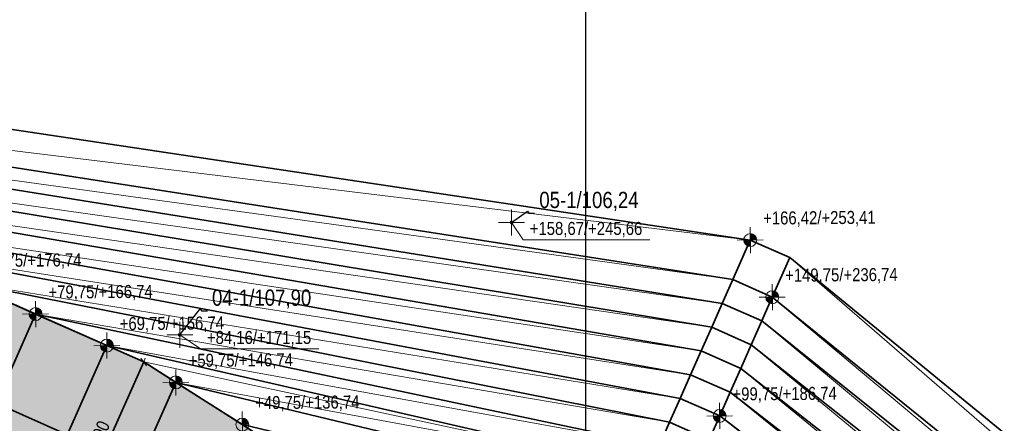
# Model space of a CAD drawing. Header units: metres. Extents: x -1307 to 1311, y -1238 to 1176.
# Tile 6 of 9: x -432 to 326, y 188 to 499. Entities that reach past the tile are written whole.
import ezdxf
from ezdxf.xclip import XClip

# ---------------------------------------------------------------- set-up
doc = ezdxf.new("R2010")
doc.units = ezdxf.units.M
doc.header["$MEASUREMENT"] = 0
doc.header["$XCLIPFRAME"] = 0
doc.linetypes.add('Wipeout_Contour', pattern=[1, 0, -1])
for name, color, linetype in [('701-L Mapa 1km', 7, 'Continuous'), ('716-L Wymiary opisy dla 1 km', 7, 'Continuous'), ('Zrzut ekranu 2023-11-15 13.18.52_2_701-L Mapa 1km', 7, 'Continuous')]:
    doc.layers.add(name, color=color, linetype=linetype)
for name, color, linetype, lineweight in [('703-L Płaszczyzny podejścia 2D3', 152, 'Continuous', 30), ('703-L Płaszczyzny podejścia 2D38', 171, 'Continuous', 35), ('704-L Płaszczyzny podejścia 3D38', 171, 'Continuous', 35), ('704-L Płaszczyzny podejścia 3D93', 254, 'Continuous', 13), ('707-L Rzędne wysokościowe1', 7, 'Continuous', 13), ('707-L Rzędne wysokościowe25', 5, 'Continuous', 13), ('708-L Opisy_ numeracja obiektów dla 1km85', 1, 'Continuous', 25), ('716-L Wymiary opisy dla 1 km1', 7, 'Continuous', 13), ('716-L Wymiary opisy dla 1 km251', 4, 'Continuous', 13), ('723-L Obiekty_Latarnie_ słupy_ anteny dla 1km1', 7, 'Continuous', 13), ('Zrzut ekranu 2023-11-15 13.18.52_2_01', 7, 'Continuous', 13), ('Zrzut ekranu 2023-11-15 13.19.05_3_01', 7, 'Continuous', 13)]:
    doc.layers.add(name, color=color, linetype=linetype, lineweight=lineweight)
doc.styles.add('STYL_AUTOMATYCZNY_2', font='ARIALN.TTF')
doc.dimstyles.new('STYL_AUTOMATYCZNY__1', dxfattribs={"dimtxt": 10, "dimasz": 4.75, "dimexe": 0.18, "dimexo": 0.3, "dimgap": 0, "dimtad": 1, "dimdec": 3, "dimzin": 0, "dimdsep": 46, "dimtxsty": 'STYL_AUTOMATYCZNY_2', "dimblk": 'ARROWHEAD_2', "dimblk1": 'ARROWHEAD_2', "dimblk2": 'ARROWHEAD_2', "dimcen": 0.09, "dimclrd": 7, "dimclre": 7, "dimclrt": 7, "dimadec": 0, "dimazin": 0, "dimtfac": 1, "dimtdec": 4, "dimtmove": 0, "dimatfit": 3, "dimfxl": 1, "dimtolj": 1, "dimtzin": 0, "dimarcsym": 0})
doc.dimstyles.new('STYL_AUTOMATYCZNY__2', dxfattribs={"dimtxt": 0.18, "dimasz": 4.56, "dimexe": 0.18, "dimexo": 0.0625, "dimgap": 0, "dimtad": 0, "dimtih": 1, "dimtoh": 1, "dimdec": 4, "dimzin": 0, "dimdsep": 46, "dimcen": 0.09, "dimadec": 0, "dimazin": 0, "dimtfac": 1, "dimtdec": 4, "dimtmove": 0, "dimatfit": 3, "dimldrblk": 'ARROWHEAD_7', "dimfxl": 1, "dimtolj": 1, "dimtzin": 0, "dimarcsym": 0})
picture_1 = doc.add_image_def('image1.png', size_in_pixel=(3440, 1440))
picture_2 = doc.add_image_def('image2.png', size_in_pixel=(3440, 1440))

# ---------------------------------------------------------------- blocks, each defined once
blk = doc.blocks.new('Rysunek_1_2', base_point=(-2810.53, -749.43))
at = {"color": 254, "linetype": 'Wipeout_Contour', "lineweight": 0, "ltscale": 6143.210791}
blk.add_wipeout([(-1307.19, -88.4), (1310.77, -88.4), (1310.77, 1175.97), (-1307.19, 1175.97)], dxfattribs=at).dxf.layer = 'Zrzut ekranu 2023-11-15 13.18.52_2_701-L Mapa 1km'
at = {"layer": 'Zrzut ekranu 2023-11-15 13.18.52_2_01', "color": 7, "lineweight": 13}
image = blk.add_image(picture_1, insert=(-2810.53, -749.43), size_in_units=(5387.65, 2255.29), dxfattribs=at)
image.set_boundary_path([(-0.5, -0.5), (3439.5, 1439.5)])
blk = doc.blocks.new('Rysunek_2_3', base_point=(-2855.88, -1975.55))
at = {"layer": 'Zrzut ekranu 2023-11-15 13.19.05_3_01', "color": 7, "lineweight": 13}
image = blk.add_image(picture_2, insert=(-2855.88, -1975.55), size_in_units=(5387.65, 2255.29), dxfattribs=at)
image.set_boundary_path([(-0.5, -0.5), (3439.5, 1439.5)])
blk = doc.blocks.new('*D3')
at = {"layer": '716-L Wymiary opisy dla 1 km1', "color": 7, "linetype": 'Continuous', "lineweight": 13}
for p, q in [((-397.57, 98.17), (-336.8, 235.31)), ((-332.52, 233.41), (-341.09, 237.2)), ((-334.68, 232.39), (-338.93, 238.22)), ((-336.8, 235.31), (-335.57, 238.1)), ((-393.29, 96.27), (-401.86, 100.07)), ((-399.7, 101.08), (-395.45, 95.25)), ((-398.81, 95.37), (-397.57, 98.17))]:
    blk.add_line(p, q, dxfattribs=at)
at = {"layer": '716-L Wymiary opisy dla 1 km1', "color": 7, "lineweight": 13, "insert": (-377.49, 148.42), "char_height": 10, "attachment_point": 7, "rotation": 66.10081, "style": 'STYL_AUTOMATYCZNY_2'}
blk.add_mtext('\\A1;{\\pql;\\fArial Narrow|b0|i0|c238|p0;\\W1.000000;150,000}', dxfattribs=at)
blk = doc.blocks.new('ARROWHEAD_2')
at = {"color": 0, "linetype": 'Continuous', "lineweight": 0}
for p, q in [((0, 0), (-1, 0)), ((-0.38, -0.66), (0.38, 0.66))]:
    blk.add_line(p, q, dxfattribs=at)
blk = doc.blocks.new('ARROWHEAD_7')
at = {"color": 0, "linetype": 'Continuous', "lineweight": 0}
for p, q in [((0, 0), (-1, 0)), ((-0.25, 0), (0.25, 0)), ((0, -0.25), (0, 0.25))]:
    blk.add_line(p, q, dxfattribs=at)
blk.add_circle((0, 0), 0.25, dxfattribs=at)

msp = doc.modelspace()

# ---------------------------------------------------------------- block references
at = {"layer": '701-L Mapa 1km', "color": 152, "linetype": 'Continuous', "lineweight": 30}
ref = msp.add_blockref('Rysunek_1_2', (-2810.5258, -749.4348), dxfattribs=at)
XClip(ref).set_block_clipping_path([(-1307.1891663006, -88.3968809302), (1310.770785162, 1175.9748227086)])

# ---------------------------------------------------------------- next in the draw order: hatches: boundary and pattern name
at = {"layer": '707-L Rzędne wysokościowe25', "linetype": 'Continuous', "lineweight": 13}
for points in [[(130.2474, 329.1165), (135.2473, 329.1514), (134.8533, 331.0621), (133.7581, 332.6766), (132.1284, 333.7491), (130.2124, 334.1163)], [(130.2474, 329.1165), (125.2475, 329.0815), (125.6415, 327.1708), (126.7367, 325.5563), (128.3663, 324.4838), (130.2824, 324.1166)], [(147.1879, 285.1503), (152.1878, 285.1853), (151.7938, 287.096), (150.6987, 288.7105), (149.069, 289.783), (147.153, 290.1502)], [(147.1879, 285.1503), (142.1881, 285.1154), (142.582, 283.2047), (143.6772, 281.5902), (145.3069, 280.5177), (147.2229, 280.1505)], [(-420.0009, 272.172), (-415.001, 272.207), (-415.395, 274.1177), (-416.4902, 275.7322), (-418.1198, 276.8047), (-420.0359, 277.1719)], [(-420.0009, 272.172), (-425.0008, 272.1371), (-424.6068, 270.2264), (-423.5116, 268.6119), (-421.882, 267.5394), (-419.9659, 267.1722)], [(-365.1453, 247.8643), (-360.1454, 247.8993), (-360.5394, 249.81), (-361.6346, 251.4245), (-363.2643, 252.497), (-365.1803, 252.8642)], [(-365.1453, 247.8643), (-370.1452, 247.8293), (-369.7512, 245.9186), (-368.656, 244.3041), (-367.0264, 243.2317), (-365.1103, 242.8644)], [(-312.052, 219.5796), (-307.0522, 219.6146), (-307.4462, 221.5253), (-308.5413, 223.1398), (-310.171, 224.2122), (-312.087, 224.5795)], [(-312.052, 219.5796), (-317.0519, 219.5446), (-316.6579, 217.6339), (-315.5628, 216.0194), (-313.9331, 214.9469), (-312.0171, 214.5797)], [(106.6751, 193.7244), (111.6749, 193.7594), (111.281, 195.6701), (110.1858, 197.2846), (108.5561, 198.357), (106.6401, 198.7243)], [(-260.8426, 187.0435), (-255.8427, 187.0785), (-256.2367, 188.9892), (-257.3319, 190.6037), (-258.9616, 191.6762), (-260.8776, 192.0434)], [(106.6751, 193.7244), (101.6752, 193.6894), (102.0692, 191.7787), (103.1644, 190.1642), (104.794, 189.0917), (106.71, 188.7245)]]:
    msp.add_hatch(color=5, dxfattribs=at).paths.add_polyline_path(points)
at = {"layer": '716-L Wymiary opisy dla 1 km251', "linetype": 'Continuous', "lineweight": 35}
msp.add_hatch(color=126, dxfattribs=at).paths.add_polyline_path([(-956.1852, 345.7), (-397.5726, 98.1664), (-18.2863, -6.0816), (-4.7955, 24.3632), (-336.8033, 235.3053), (-895.4159, 482.839)])

# ---------------------------------------------------------------- next in the draw order: linework, layer by layer
at = {"layer": '703-L Płaszczyzny podejścia 2D3', "color": 152, "linetype": 'Continuous', "lineweight": 30}
msp.add_line((3.6815, 2.3954), (3.6815, 1031.9544), dxfattribs=at)
at = {"layer": '703-L Płaszczyzny podejścia 2D38', "color": 171, "linetype": 'Continuous', "lineweight": 35}
for p, q in [((-895.4159, 482.839), (130.2474, 329.1165)), ((-336.8033, 235.3053), (-895.4159, 482.839)), ((116.7431, 298.6411), (-803.99, 442.3261)), ((-749.1344, 418.0184), (108.6405, 280.3559)), ((100.5379, 262.0707), (-694.2788, 393.7106)), ((-639.4232, 369.4029), (92.4354, 243.7856)), ((84.3328, 225.5004), (-584.5676, 345.0952)), ((-529.7121, 320.7875), (76.2302, 207.2152)), ((-474.8565, 296.4798), (68.1276, 188.93)), ((60.0251, 170.6448), (-420.0009, 272.172)), ((51.9225, 152.3596), (-365.1453, 247.8643)), ((-397.5726, 98.1664), (-336.8033, 235.3053)), ((-4.7955, 24.3632), (-336.8033, 235.3053)), ((-141.8022, 66.8625), (-449.2908, 203.1175))]:
    msp.add_line(p, q, dxfattribs=at)
at = {"layer": '704-L Płaszczyzny podejścia 3D38', "color": 171, "linetype": 'Continuous', "lineweight": 35, "flags": 128}
for points in [[(116.7431, 298.6411), (130.2474, 329.1165)], [(130.2474, 329.1165), (160.6922, 315.6257)], [(160.6922, 315.6257), (147.1879, 285.1503)], [(-474.8565, 296.4798), (-420.0009, 272.172)], [(108.6405, 280.3559), (116.7431, 298.6411)], [(116.7431, 298.6411), (147.1879, 285.1503)], [(147.1879, 285.1503), (116.7431, 298.6411)], [(147.1879, 285.1503), (139.0854, 266.8652)], [(100.5379, 262.0707), (108.6405, 280.3559)], [(108.6405, 280.3559), (139.0854, 266.8652)], [(139.0854, 266.8652), (108.6405, 280.3559)], [(-480.7702, 135.0331), (-420.0009, 272.172)], [(-420.0009, 272.172), (-480.7702, 135.0331)], [(-420.0009, 272.172), (-365.1453, 247.8643)], [(139.0854, 266.8652), (130.9828, 248.58)], [(92.4354, 243.7856), (100.5379, 262.0707)], [(100.5379, 262.0707), (130.9828, 248.58)], [(130.9828, 248.58), (100.5379, 262.0707)], [(-425.9146, 110.7254), (-365.1453, 247.8643)], [(-365.1453, 247.8643), (-425.9146, 110.7254)], [(-365.1453, 247.8643), (-336.8033, 235.3053), (-312.052, 219.5796)], [(84.3328, 225.5004), (92.4354, 243.7856)], [(92.4354, 243.7856), (122.8802, 230.2948)], [(122.8802, 230.2948), (92.4354, 243.7856)], [(130.9828, 248.58), (122.8802, 230.2948)], [(122.8802, 230.2948), (114.7776, 212.0096)], [(76.2302, 207.2152), (84.3328, 225.5004)], [(84.3328, 225.5004), (114.7776, 212.0096)], [(114.7776, 212.0096), (84.3328, 225.5004)], [(-369.2967, 90.3947), (-312.052, 219.5796)], [(-312.052, 219.5796), (-369.2967, 90.3947)], [(-312.052, 219.5796), (-260.8426, 187.0435)], [(35.7174, 115.7892), (-260.8426, 187.0435), (-312.052, 219.5796)], [(-312.052, 219.5796), (43.8199, 134.0744)], [(68.1276, 188.93), (76.2302, 207.2152)], [(76.2302, 207.2152), (106.6751, 193.7244)], [(106.6751, 193.7244), (76.2302, 207.2152)], [(114.7776, 212.0096), (106.6751, 193.7244)], [(106.6751, 193.7244), (98.5725, 175.4392)], [(60.0251, 170.6448), (68.1276, 188.93)], [(68.1276, 188.93), (98.5725, 175.4392)], [(98.5725, 175.4392), (68.1276, 188.93)]]:
    msp.add_lwpolyline(points, dxfattribs=at)
at = {"layer": '704-L Płaszczyzny podejścia 3D93', "color": 254, "linetype": 'Continuous', "lineweight": 13, "flags": 128}
for points in [[(130.2474, 329.1165), (-803.99, 442.3261), (-895.4159, 482.839)], [(-895.4159, 482.839), (130.2474, 329.1165)], [(116.7431, 298.6411), (-749.1344, 418.0184), (-803.99, 442.3261)], [(-803.99, 442.3261), (116.7431, 298.6411)], [(-803.99, 442.3261), (130.2474, 329.1165)], [(116.7431, 298.6411), (-803.99, 442.3261)], [(108.6405, 280.3559), (-694.2788, 393.7106), (-749.1344, 418.0184)], [(-749.1344, 418.0184), (108.6405, 280.3559)], [(-749.1344, 418.0184), (116.7431, 298.6411)], [(108.6405, 280.3559), (-749.1344, 418.0184)], [(100.5379, 262.0707), (-639.4232, 369.4029), (-694.2788, 393.7106)], [(-694.2788, 393.7106), (100.5379, 262.0707)], [(-694.2788, 393.7106), (108.6405, 280.3559)], [(100.5379, 262.0707), (-694.2788, 393.7106)], [(92.4354, 243.7856), (-584.5676, 345.0952), (-639.4232, 369.4029)], [(-639.4232, 369.4029), (92.4354, 243.7856)], [(-639.4232, 369.4029), (100.5379, 262.0707)], [(92.4354, 243.7856), (-639.4232, 369.4029)], [(84.3328, 225.5004), (-529.7121, 320.7875), (-584.5676, 345.0952)], [(-584.5676, 345.0952), (84.3328, 225.5004)], [(-584.5676, 345.0952), (92.4354, 243.7856)], [(84.3328, 225.5004), (-584.5676, 345.0952)], [(130.2474, 329.1165), (116.7431, 298.6411)], [(76.2302, 207.2152), (-474.8565, 296.4798), (-529.7121, 320.7875)], [(-529.7121, 320.7875), (76.2302, 207.2152)], [(-529.7121, 320.7875), (84.3328, 225.5004)], [(76.2302, 207.2152), (-529.7121, 320.7875)], [(147.1879, 285.1503), (160.6922, 315.6257)], [(68.1276, 188.93), (-420.0009, 272.172), (-474.8565, 296.4798)], [(-474.8565, 296.4798), (68.1276, 188.93)], [(-474.8565, 296.4798), (76.2302, 207.2152)], [(68.1276, 188.93), (-474.8565, 296.4798)], [(116.7431, 298.6411), (108.6405, 280.3559)], [(139.0854, 266.8652), (147.1879, 285.1503)], [(108.6405, 280.3559), (100.5379, 262.0707)], [(60.0251, 170.6448), (-365.1453, 247.8643), (-420.0009, 272.172)], [(-420.0009, 272.172), (60.0251, 170.6448)], [(-420.0009, 272.172), (68.1276, 188.93)], [(60.0251, 170.6448), (-420.0009, 272.172)], [(130.9828, 248.58), (139.0854, 266.8652)], [(100.5379, 262.0707), (92.4354, 243.7856)], [(51.9225, 152.3596), (-336.8033, 235.3053), (-365.1453, 247.8643)], [(-365.1453, 247.8643), (51.9225, 152.3596)], [(-365.1453, 247.8643), (60.0251, 170.6448)], [(51.9225, 152.3596), (-365.1453, 247.8643)], [(92.4354, 243.7856), (84.3328, 225.5004)], [(122.8802, 230.2948), (130.9828, 248.58)], [(51.9225, 152.3596), (-312.052, 219.5796), (-336.8033, 235.3053)], [(-336.8033, 235.3053), (51.9225, 152.3596)], [(114.7776, 212.0096), (122.8802, 230.2948)], [(84.3328, 225.5004), (76.2302, 207.2152)], [(-312.052, 219.5796), (51.9225, 152.3596)], [(43.8199, 134.0744), (-312.052, 219.5796)], [(76.2302, 207.2152), (68.1276, 188.93)], [(106.6751, 193.7244), (114.7776, 212.0096)], [(98.5725, 175.4392), (106.6751, 193.7244)], [(68.1276, 188.93), (60.0251, 170.6448)]]:
    msp.add_lwpolyline(points, dxfattribs=at)
at = {"layer": '707-L Rzędne wysokościowe25', "color": 5, "linetype": 'Continuous', "lineweight": 13}
for p, q in [((-53.5864, 332.6638), (-53.5864, 352.6638)), ((-63.5864, 342.6638), (-43.5864, 342.6638)), ((-53.5864, 342.6638), (-44.5402, 329.1852)), ((130.3173, 319.1167), (130.1774, 339.1162)), ((-44.5402, 329.1852), (53.0265, 329.1852)), ((120.2476, 329.0465), (140.2471, 329.1864)), ((147.2579, 275.1506), (147.118, 295.1501)), ((-419.9309, 262.1723), (-420.0709, 282.1718)), ((137.1882, 285.0804), (157.1877, 285.2203)), ((-430.0007, 272.1021), (-410.0011, 272.242)), ((-309.0833, 246.1309), (-309.0833, 266.1309)), ((-365.0754, 237.8646), (-365.2153, 257.8641)), ((-319.0833, 256.1309), (-299.0833, 256.1309)), ((-309.0833, 256.1309), (-293.0907, 245.3028)), ((-375.1451, 247.7944), (-355.1456, 247.9343)), ((-293.0907, 245.3028), (-201.9624, 245.3028)), ((-311.9821, 209.5798), (-312.122, 229.5793)), ((-322.0518, 219.5096), (-302.0523, 219.6495)), ((106.745, 183.7246), (106.6051, 203.7241)), ((-260.7727, 177.0438), (-260.9126, 197.0433)), ((96.6753, 193.6544), (116.6748, 193.7943))]:
    msp.add_line(p, q, dxfattribs=at)
for centre in [(130.2474, 329.1165), (147.1879, 285.1503), (-420.0009, 272.172), (-365.1453, 247.8643), (-312.052, 219.5796), (106.6751, 193.7244), (-260.8426, 187.0435)]:
    msp.add_circle(centre, 5, dxfattribs=at)
at = {"layer": '716-L Wymiary opisy dla 1 km1', "color": 7, "linetype": 'Continuous', "lineweight": 13, "flags": 128}
msp.add_lwpolyline([(-956.1852, 345.7), (-397.5726, 98.1664), (-18.2863, -6.0816), (-4.7955, 24.3632), (-336.8033, 235.3053), (-895.4159, 482.839)], close=True, dxfattribs=at)
at = {"layer": '723-L Obiekty_Latarnie_ słupy_ anteny dla 1km1', "color": 7, "linetype": 'Continuous', "lineweight": 13, "flags": 128}
for points in [[(-53.5864, 342.5931), (-53.5157, 342.6638), (-53.5864, 342.7345), (-53.6571, 342.6638)], [(-309.0833, 256.0602), (-309.0126, 256.1309), (-309.0833, 256.2016), (-309.154, 256.1309)]]:
    msp.add_lwpolyline(points, close=True, dxfattribs=at)

# ---------------------------------------------------------------- next in the draw order: block references
at = {"layer": '701-L Mapa 1km', "color": 152, "linetype": 'Continuous', "lineweight": 30}
ref = msp.add_blockref('Rysunek_2_3', (-2855.8846, -1975.5479), dxfattribs=at)
XClip(ref).set_block_clipping_path([(-1307.1891663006, -1238.1181608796), (1310.770785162, -88.3968809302)])

# ---------------------------------------------------------------- next in the draw order: texts
at = {"layer": '707-L Rzędne wysokościowe1', "color": 7, "lineweight": 13, "char_height": 10, "attachment_point": 7, "rotation": 0.4008094, "style": 'STYL_AUTOMATYCZNY_2'}
for s, insert in [('\\A1;{\\pql;\\fArial Narrow|b0|i0|c238|p0;\\W1.000000;+166,42/+253,41}', (140.1772, 339.1862)), ('\\A1;{\\pql;\\fArial Narrow|b0|i0|c238|p0;\\W1.000000;+99,75/+186,74}', (-519.7823, 330.8572)), ('\\A1;{\\pql;\\fArial Narrow|b0|i0|c238|p0;\\W1.000000;+89,75/+176,74}', (-464.9267, 306.5495)), ('\\A1;{\\pql;\\fArial Narrow|b0|i0|c238|p0;\\W1.000000;+149,75/+236,74}', (157.1177, 295.2201)), ('\\A1;{\\pql;\\fArial Narrow|b0|i0|c238|p0;\\W1.000000;+79,75/+166,74}', (-410.0711, 282.2418)), ('\\A1;{\\pql;\\fArial Narrow|b0|i0|c238|p0;\\W1.000000;+69,75/+156,74}', (-355.2155, 257.934)), ('\\A1;{\\pql;\\fArial Narrow|b0|i0|c238|p0;\\W1.000000;+59,75/+146,74}', (-302.1222, 229.6493)), ('\\A1;{\\pql;\\fArial Narrow|b0|i0|c238|p0;\\W1.000000;+99,75/+186,74}', (116.6049, 203.7941)), ('\\A1;{\\pql;\\fArial Narrow|b0|i0|c238|p0;\\W1.000000;+49,75/+136,74}', (-250.9128, 197.1132))]:
    msp.add_mtext(s, dxfattribs=dict(at, insert=insert))
at = {"layer": '707-L Rzędne wysokościowe1', "color": 7, "lineweight": 13, "char_height": 10, "attachment_point": 7, "style": 'STYL_AUTOMATYCZNY_2'}
for s, insert in [('\\A1;{\\pql;\\fArial Narrow|b0|i0|c238|p0;\\W1.000000;+158,67/+245,66}', (-39.5402, 331.1852)), ('\\A1;{\\pql;\\fArial Narrow|b0|i0|c238|p0;\\W1.000000;+84,16/+171,15}', (-288.0907, 247.3028))]:
    msp.add_mtext(s, dxfattribs=dict(at, insert=insert))
at = {"layer": '708-L Opisy_ numeracja obiektów dla 1km85', "color": 1, "linetype": 'Continuous', "lineweight": 25, "char_height": 12.5, "attachment_point": 7, "style": 'STYL_AUTOMATYCZNY_2'}
for s, insert in [('\\A1;{\\pql;\\fArial Narrow|b0|i0|c238|p0;\\W1.000000;05-1\\fArial Narrow|b0|i0|c238|p0;\\W1.000000;/\\fArial Narrow|b0|i0|c238|p0;\\W1.000000;106,24}', (-32.181, 351.4349)), ('\\A1;{\\pql;\\fArial Narrow|b0|i0|c238|p0;\\W1.000000;04-1\\fArial Narrow|b0|i0|c238|p0;\\W1.000000;/\\fArial Narrow|b0|i0|c238|p0;\\W1.000000;107,90}', (-284.1925, 276.2216))]:
    msp.add_mtext(s, dxfattribs=dict(at, insert=insert))

# ---------------------------------------------------------------- next in the draw order: dimensions: what is measured, and where the dimension line sits
at = {"layer": '716-L Wymiary opisy dla 1 km', "color": 7, "linetype": 'Continuous', "lineweight": 13}
dim = msp.add_linear_dim(base=(-336.8033, 235.3053), p1=(-397.5726, 98.1664), p2=(-336.8033, 235.3053), angle=66.1008094, dimstyle='STYL_AUTOMATYCZNY__1', dxfattribs=at)
dim.commit()
dim.dimension.update_dxf_attribs({"geometry": '*D3', "text_midpoint": (-372.1956, 172.7135), "dimtype": 160, "text_rotation": 66.1008094})

# ---------------------------------------------------------------- next in the draw order: leaders
at = {"layer": '708-L Opisy_ numeracja obiektów dla 1km85', "color": 1, "linetype": 'Continuous', "lineweight": 25, "annotation_type": 0, "has_hookline": 1, "hookline_direction": 0, "text_width": 75.2252}
for points in [[(-53.5864, 342.6638), (-41.1789, 351.4349), (-40.341, 349.8897), (-35.781, 349.8897)], [(-309.0833, 256.1309), (-293.1904, 276.2216), (-292.3525, 274.6763), (-287.7925, 274.6763)]]:
    msp.add_leader(points, dimstyle='STYL_AUTOMATYCZNY__2', dxfattribs=at)

# ---------------------------------------------------------------- next in the draw order: linework, layer by layer
at = {"layer": '703-L Płaszczyzny podejścia 2D3', "color": 152, "linetype": 'Continuous', "lineweight": 30}
msp.add_circle((8.2273, 10.355), 1021.6593, dxfattribs=at)
at = {"layer": '703-L Płaszczyzny podejścia 2D38', "color": 171, "linetype": 'Continuous', "lineweight": 35}
for p, q in [((963.5483, -340.9092), (160.6922, 315.6257)), ((147.1879, 285.1503), (872.1223, -300.3963)), ((817.2667, -276.0886), (139.0854, 266.8652)), ((130.9828, 248.58), (762.4111, -251.7809)), ((707.5556, -227.4731), (122.8802, 230.2948)), ((114.7776, 212.0096), (652.7, -203.1654)), ((597.8444, -178.8577), (106.6751, 193.7244))]:
    msp.add_line(p, q, dxfattribs=at)
at = {"layer": '704-L Płaszczyzny podejścia 3D93', "color": 254, "linetype": 'Continuous', "lineweight": 13, "flags": 128}
for points in [[(160.6922, 315.6257), (963.5483, -340.9092)], [(963.5483, -340.9092), (872.1223, -300.3963), (160.6922, 315.6257)], [(160.6922, 315.6257), (872.1223, -300.3963)], [(147.1879, 285.1503), (872.1223, -300.3963)], [(872.1223, -300.3963), (817.2667, -276.0886), (147.1879, 285.1503)], [(147.1879, 285.1503), (817.2667, -276.0886)], [(872.1223, -300.3963), (147.1879, 285.1503)], [(139.0854, 266.8652), (817.2667, -276.0886)], [(817.2667, -276.0886), (762.4111, -251.7809), (139.0854, 266.8652)], [(139.0854, 266.8652), (762.4111, -251.7809)], [(817.2667, -276.0886), (139.0854, 266.8652)], [(130.9828, 248.58), (762.4111, -251.7809)], [(762.4111, -251.7809), (707.5556, -227.4731), (130.9828, 248.58)], [(130.9828, 248.58), (707.5556, -227.4731)], [(762.4111, -251.7809), (130.9828, 248.58)], [(122.8802, 230.2948), (707.5556, -227.4731)], [(707.5556, -227.4731), (652.7, -203.1654), (122.8802, 230.2948)], [(122.8802, 230.2948), (652.7, -203.1654)], [(707.5556, -227.4731), (122.8802, 230.2948)], [(114.7776, 212.0096), (652.7, -203.1654)], [(652.7, -203.1654), (597.8444, -178.8577), (114.7776, 212.0096)], [(114.7776, 212.0096), (597.8444, -178.8577)], [(652.7, -203.1654), (114.7776, 212.0096)], [(106.6751, 193.7244), (597.8444, -178.8577)], [(597.8444, -178.8577), (542.9888, -154.55), (106.6751, 193.7244)], [(106.6751, 193.7244), (542.9888, -154.55)], [(597.8444, -178.8577), (106.6751, 193.7244)]]:
    msp.add_lwpolyline(points, dxfattribs=at)

doc.saveas('drawing.dxf')
